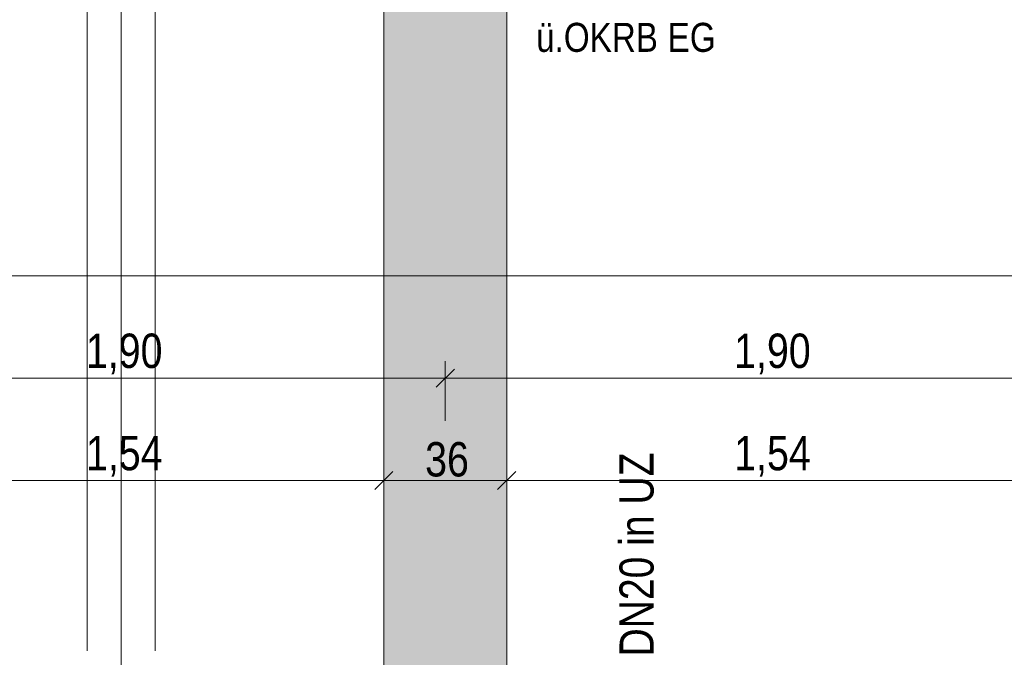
# Model space of a CAD drawing. Extents: x -720 to 300, y 62 to 1107.
# Tile 23 of 117: x -308 to -251, y 222 to 260. Entities that reach past the tile are written whole.
import ezdxf
from ezdxf.lldxf.tags import DXFTag

# ---------------------------------------------------------------- set-up
doc = ezdxf.new("R2010")
doc.units = 0
doc.layers.get('0').update_dxf_attribs({"lineweight": 35})
for name, color, linetype, lineweight, true_color in [('30 -34 Innenwände- 11 Durchbruch', 4, 'Continuous', 9, 0x00ffff), ('30 -35 Decken- 1 Konstruktion-Träger- Stahlbeton', 7, 'grob-A06G9FGE8I', 13, 0x33aa00), ('60- 61 allgemeine Ausstattung- 1 Möbel', 7, 'Continuous', 9, 0x00cccc), ('70 -76 Bemaßung- 2 Allgemein', 9, 'Continuous', 5, 0x808080)]:
    doc.layers.add(name, color=color, linetype=linetype, lineweight=lineweight, true_color=true_color)
doc.layers.add('70 -71 Achsen- 1 Gebäudeachsen', color=7, linetype='STRICHPUNKT2-A06G9FGD8I', lineweight=18)
doc.layers.add('Detailelementbeschriftung', color=7, linetype='Continuous', lineweight=9)
doc.layers.add('iwb_Schraffur_Unterzug', color=7, linetype='Continuous', lineweight=5, true_color=0xffffcc, plot=False)
doc.styles.get("Standard").update_dxf_attribs({"font": 'ARIALN.TTF'})
tags = doc.linetypes.add('grob-A06G9FGE8I', pattern=[14, 3, -8, 3]).pattern_tags.tags
tags[8:9] = [DXFTag(74, 4), DXFTag(75, 0), DXFTag(340, '0'), DXFTag(46, 0.0), DXFTag(50, 0.0), DXFTag(44, 0.0), DXFTag(45, 0.0)]
tags[6:7] = [DXFTag(74, 4), DXFTag(75, 0), DXFTag(340, '0'), DXFTag(46, 0.0), DXFTag(50, 0.0), DXFTag(44, 0.0), DXFTag(45, 0.0)]
tags[4:5] = [DXFTag(74, 4), DXFTag(75, 0), DXFTag(340, '0'), DXFTag(46, 0.0), DXFTag(50, 0.0), DXFTag(44, 0.0), DXFTag(45, 0.0)]
tags = doc.linetypes.add('STRICHPUNKT2-A06G9FGD8I', pattern=[12.7, 6.35, -3.175, 0, -3.175]).pattern_tags.tags
tags[10:11] = [DXFTag(74, 4), DXFTag(75, 0), DXFTag(340, '0'), DXFTag(46, 0.0), DXFTag(50, 0.0), DXFTag(44, 0.0), DXFTag(45, 0.0)]
tags[8:9] = [DXFTag(74, 4), DXFTag(75, 0), DXFTag(340, '0'), DXFTag(46, 0.0), DXFTag(50, 0.0), DXFTag(44, 0.0), DXFTag(45, 0.0)]
tags[6:7] = [DXFTag(74, 4), DXFTag(75, 0), DXFTag(340, '0'), DXFTag(46, 0.0), DXFTag(50, 0.0), DXFTag(44, 0.0), DXFTag(45, 0.0)]
tags[4:5] = [DXFTag(74, 4), DXFTag(75, 0), DXFTag(340, '0'), DXFTag(46, 0.0), DXFTag(50, 0.0), DXFTag(44, 0.0), DXFTag(45, 0.0)]

# ---------------------------------------------------------------- blocks, each defined once
blk = doc.blocks.new('Referenz-A06G9FGF8I')
at = {"layer": '30 -35 Decken- 1 Konstruktion-Träger- Stahlbeton', "color": 0}
for p, q in [((-286.906, 216.847), (-286.906, 763.847)), ((-279.706, 216.847), (-279.706, 763.847))]:
    blk.add_line(p, q, dxfattribs=at)
at = {"layer": '60- 61 allgemeine Ausstattung- 1 Möbel', "color": 0, "linetype": 'Continuous', "ltscale": 0.13}
for p, q in [((-304.306, 761.847), (-304.306, 222.847)), ((-300.306, 761.847), (-300.306, 222.847))]:
    blk.add_line(p, q, dxfattribs=at)
at = {"layer": '70 -71 Achsen- 1 Gebäudeachsen', "color": 0, "linetype": 'STRICHPUNKT2-A06G9FGD8I', "ltscale": 0.18}
blk.add_line((-302.306, 1060.961), (-302.306, 78.347), dxfattribs=at)
at = {"layer": '70 -76 Bemaßung- 2 Allgemein', "color": 0, "linetype": 'Continuous', "ltscale": 0.13}
for p, q in [((-1.866, 244.847), (-682.312, 244.847)), ((-283.306, 236.347), (-283.306, 239.847)), ((-283.306, 236.347), (-283.306, 239.847)), ((-284.366, 238.847), (-320.246, 238.847)), ((-282.306, 238.847), (-284.366, 238.847)), ((-284.306, 238.847), (-282.246, 238.847)), ((-246.366, 238.847), (-282.246, 238.847)), ((-286.906, 230.347), (-286.906, 233.847)), ((-286.906, 230.347), (-286.906, 233.847)), ((-279.706, 230.347), (-279.706, 233.847)), ((-279.706, 230.347), (-279.706, 233.847)), ((-287.966, 232.847), (-316.646, 232.847)), ((-285.906, 232.847), (-287.966, 232.847)), ((-287.906, 232.847), (-285.846, 232.847)), ((-280.766, 232.847), (-285.846, 232.847)), ((-278.706, 232.847), (-280.766, 232.847)), ((-280.706, 232.847), (-278.646, 232.847)), ((-249.966, 232.847), (-278.646, 232.847))]:
    blk.add_line(p, q, dxfattribs=at)
at = {"layer": '70 -76 Bemaßung- 2 Allgemein', "color": 0, "linetype": 'Continuous', "lineweight": 20, "ltscale": 0.2}
for p, q in [((-282.775, 239.377), (-283.837, 238.316)), ((-283.837, 238.316), (-282.775, 239.377)), ((-286.375, 233.377), (-287.437, 232.316)), ((-287.437, 232.316), (-286.375, 233.377)), ((-279.175, 233.377), (-280.237, 232.316)), ((-280.237, 232.316), (-279.175, 233.377))]:
    blk.add_line(p, q, dxfattribs=at)
at = {"layer": '30 -34 Innenwände- 11 Durchbruch', "color": 0, "linetype": 'Continuous', "ltscale": 0.13, "char_height": 1.7, "attachment_point": 1}
for s, insert in [('{\\fArial Narrow;ü.OKRB}', (-277.983, 259.693)), ('{\\fArial Narrow;EG}', (-270.27, 259.693))]:
    blk.add_mtext(s, dxfattribs=dict(at, insert=insert))
at = {"layer": '70 -76 Bemaßung- 2 Allgemein', "color": 0, "linetype": 'Continuous', "ltscale": 0.13, "char_height": 2.01377, "attachment_point": 1}
for s, insert in [('{\\fArial Narrow;1,90}', (-304.374, 241.462)), ('{\\fArial Narrow;1,90}', (-266.374, 241.462)), ('{\\fArial Narrow;1,54}', (-304.37, 235.462)), ('{\\fArial Narrow;36}', (-284.488, 235.098)), ('{\\fArial Narrow;1,54}', (-266.37, 235.462))]:
    blk.add_mtext(s, dxfattribs=dict(at, insert=insert))
blk = doc.blocks.new('Referenz-A06G9FGH8I')
at = {"layer": 'iwb_Schraffur_Unterzug', "linetype": 'Continuous', "ltscale": 0.13}
blk.add_hatch(color=256, dxfattribs=at).paths.add_polyline_path([(-282.906, 216.847), (-286.906, 216.847), (-286.906, 763.847), (-279.706, 763.847), (-279.706, 216.847)])
blk = doc.blocks.new('Einzeiliger Text-A06G9FKV8I')
at = {"color": 0, "lineweight": -2, "insert": (-273.094, 222.523), "char_height": 2, "attachment_point": 1, "rotation": 90}
blk.add_mtext('{\\fArial Narrow;DN20 in UZ}', dxfattribs=at)

msp = doc.modelspace()

# ---------------------------------------------------------------- block references
at = {"color": 8, "lineweight": 25, "ltscale": 0.25, "true_color": 0x808080}
for name in ['Referenz-A06G9FGF8I', 'Referenz-A06G9FGH8I']:
    msp.add_blockref(name, (0, 0), dxfattribs=at)
at = {"layer": 'Detailelementbeschriftung', "ltscale": 0.13}
msp.add_blockref('Einzeiliger Text-A06G9FKV8I', (0, 0), dxfattribs=at)

doc.saveas('drawing.dxf')
